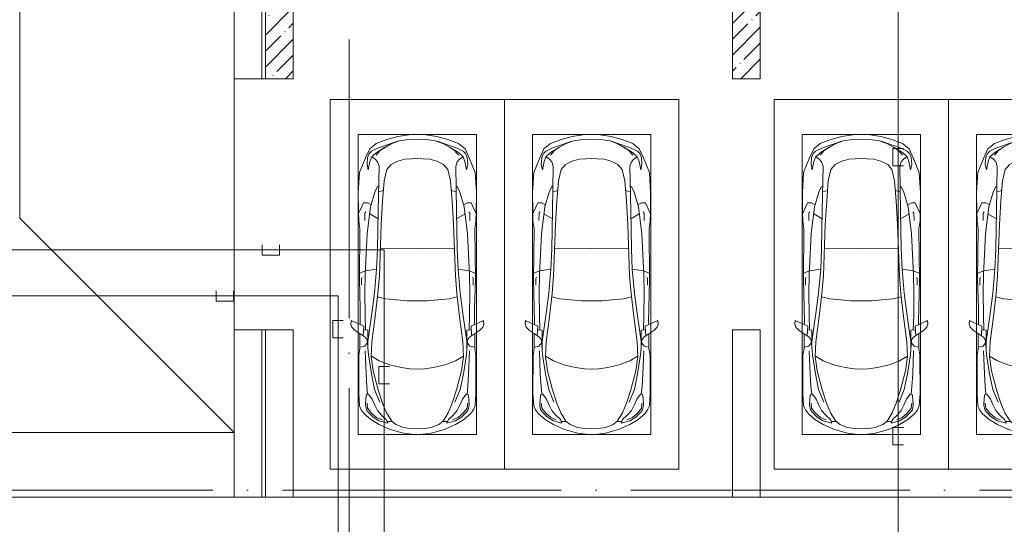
# Model space of a CAD drawing. Header units: millimetres. Extents: x -32229 to 291619, y -13689 to 125138.
# Tile 58 of 256: x 8610 to 22735, y 74961 to 82195. Entities that reach past the tile are written whole.
import ezdxf

# ---------------------------------------------------------------- set-up
doc = ezdxf.new("R2010")
doc.units = ezdxf.units.MM
doc.linetypes.add('ADSK_Линия сетки', pattern=[5000, 4000, -500, 0, -500])
doc.layers.add('A-DETL-____-OTLN', color=7, linetype='Continuous', lineweight=9, true_color=0x00a600)
for name, color, linetype, lineweight in [('A-DETL-GENF-OTLN', 7, 'Continuous', 18), ('A-FLOR-____-OTLN', 7, 'Continuous', 18), ('C-PRKG-____-OTLN', 7, 'Continuous', 18), ('S-COLS-____-MCUT', 7, 'Continuous', 40), ('S-COLS-____-OTLN', 7, 'Continuous', 18), ('S-GRID-____-OTLN', 7, 'Continuous', 9)]:
    doc.layers.add(name, color=color, linetype=linetype, lineweight=lineweight)

# ---------------------------------------------------------------- blocks, each defined once
blk = doc.blocks.new('КР_Колонна_ЖБ_Прямоугольная - 400x2400h_B40-V28--02 ЭМ')
at = {"layer": 'S-COLS-____-OTLN', "lineweight": 5, "true_color": 0xaaaaaa}
h = blk.add_hatch(dxfattribs=at)
h.set_pattern_fill('FP_25', color=253, style=0, pattern_type=2)
h.set_pattern_definition([(225, (19035.3, 82550), (228.0985, -228.0985), []), (225, (18807.2, 82550), (228.0985, -228.0985), [403.225, -80.645, 6.706, -73.939])])
h.paths.add_polyline_path([(200, 1200), (-200, 1200), (-200, -1200), (200, -1200), (200, 304)])
at = {"layer": 'S-COLS-____-MCUT', "color": 253, "lineweight": 15, "true_color": 0xaaaaaa}
for p, q in [((200, 1200), (-200, 1200)), ((-200, 1200), (-200, -1200)), ((200, -1200), (200, 1200)), ((-200, -1200), (200, -1200))]:
    blk.add_line(p, q, dxfattribs=at)
blk = doc.blocks.new('КР_Колонна_ЖБ_Прямоугольная - 400x2400h_B40-V30--02 ЭМ')
at = {"layer": 'S-COLS-____-OTLN', "lineweight": 5, "true_color": 0xaaaaaa}
h = blk.add_hatch(dxfattribs=at)
h.set_pattern_fill('FP_27', color=253, style=0, pattern_type=2)
h.set_pattern_definition([(225, (12335.3, 82550), (228.0985, -228.0985), []), (225, (12107.2, 82550), (228.0985, -228.0985), [403.225, -80.645, 6.706, -73.939])])
h.paths.add_polyline_path([(200, 1200), (-200, 1200), (-200, -1200), (200, -1200), (200, 304)])
at = {"layer": 'S-COLS-____-MCUT', "color": 253, "lineweight": 15, "true_color": 0xaaaaaa}
for p, q in [((200, 1200), (-200, 1200)), ((-200, 1200), (-200, -1200)), ((200, -1200), (200, 1200)), ((-200, -1200), (200, -1200))]:
    blk.add_line(p, q, dxfattribs=at)
blk = doc.blocks.new('АР_Машиноместо - 5300x2500_С-V37--02 ЭМ')
at = {"layer": 'A-DETL-GENF-OTLN', "color": 253, "lineweight": 13, "true_color": 0xaaaaaa}
for p, q in [((1053, -518), (862, -572)), ((1165, -503), (1053, -518)), ((1250, -500), (1165, -503)), ((1250, -500), (1335, -503)), ((1335, -503), (1447, -518)), ((1447, -518), (1638, -572)), ((702, -640), (584, -715)), ((704, -696), (616, -746)), ((862, -572), (702, -640)), ((825, -661), (704, -696)), ((805, -716), (825, -661)), ((882, -692), (809, -809)), ((888, -686), (815, -687)), ((941, -642), (882, -692)), ((1051, -599), (941, -642)), ((1149, -583), (1051, -599)), ((1250, -582), (1149, -583)), ((1250, -582), (1351, -583)), ((1351, -583), (1449, -599)), ((1449, -599), (1559, -642)), ((1559, -642), (1618, -692)), ((1612, -686), (1685, -687)), ((1618, -692), (1691, -809)), ((1638, -572), (1798, -640)), ((1695, -716), (1675, -661)), ((1675, -661), (1796, -696)), ((1796, -696), (1884, -746)), ((1798, -640), (1916, -715)), ((489, -796), (446, -853)), ((584, -715), (489, -796)), ((550, -812), (519, -852)), ((616, -746), (550, -812)), ((639, -920), (677, -844)), ((677, -844), (738, -778)), ((738, -778), (805, -716)), ((809, -809), (749, -950)), ((1691, -809), (1751, -950)), ((1762, -778), (1695, -716)), ((1823, -844), (1762, -778)), ((1861, -920), (1823, -844)), ((1884, -746), (1950, -812)), ((1916, -715), (2011, -796)), ((1950, -812), (1981, -852)), ((2011, -796), (2054, -853)), ((421, -911), (409, -1087)), ((446, -853), (421, -911)), ((519, -852), (506, -920)), ((506, -920), (510, -1019)), ((603, -1005), (639, -920)), ((749, -950), (687, -1141)), ((1751, -950), (1813, -1141)), ((1897, -1005), (1861, -920)), ((1981, -852), (1994, -920)), ((1994, -920), (1990, -1019)), ((2054, -853), (2079, -911)), ((2079, -911), (2091, -1087)), ((409, -1087), (411, -1634)), ((510, -1019), (522, -1074)), ((522, -1074), (549, -1076)), ((549, -1076), (603, -1005)), ((1951, -1076), (1897, -1005)), ((1978, -1074), (1951, -1076)), ((1990, -1019), (1978, -1074)), ((2091, -1087), (2089, -1634)), ((687, -1141), (615, -1410)), ((1813, -1141), (1885, -1410)), ((615, -1410), (589, -1616)), ((1885, -1410), (1911, -1616)), ((704, -1557), (853, -1499)), ((853, -1499), (1017, -1460)), ((1017, -1460), (1147, -1439)), ((1147, -1439), (1250, -1434)), ((1353, -1439), (1250, -1434)), ((1483, -1460), (1353, -1439)), ((1647, -1499), (1483, -1460)), ((1796, -1557), (1647, -1499)), ((411, -1634), (427, -1731)), ((547, -1643), (531, -1858)), ((589, -1616), (596, -1825)), ((590, -1624), (704, -1557)), ((1910, -1624), (1796, -1557)), ((1911, -1616), (1904, -1825)), ((1953, -1643), (1969, -1858)), ((2089, -1634), (2073, -1731)), ((427, -1731), (427, -1943)), ((495, -1765), (427, -1753)), ((534, -1817), (495, -1765)), ((597, -2231), (535, -1798)), ((541, -1994), (540, -1733)), ((596, -1825), (645, -2192)), ((1904, -1825), (1855, -2192)), ((1903, -2231), (1965, -1798)), ((1959, -1994), (1960, -1733)), ((1966, -1817), (2005, -1765)), ((2005, -1765), (2073, -1753)), ((2073, -1731), (2073, -1943)), ((501, -1894), (358, -1990)), ((480, -2053), (471, -1914)), ((531, -1858), (501, -1894)), ((1969, -1858), (1999, -1894)), ((1999, -1894), (2142, -1990)), ((2020, -2053), (2029, -1914)), ((309, -2036), (297, -2080)), ((297, -2080), (301, -2131)), ((301, -2131), (480, -2053)), ((358, -1990), (309, -2036)), ((432, -2120), (431, -2074)), ((541, -1994), (476, -1998)), ((506, -1996), (500, -2210)), ((1959, -1994), (2024, -1998)), ((1994, -1996), (2000, -2210)), ((2199, -2131), (2020, -2053)), ((2068, -2120), (2069, -2074)), ((2142, -1990), (2191, -2036)), ((2191, -2036), (2203, -2080)), ((2203, -2080), (2199, -2131)), ((428, -2308), (432, -2120)), ((500, -2210), (496, -2532)), ((637, -2526), (597, -2231)), ((645, -2192), (684, -2522)), ((1855, -2192), (1816, -2522)), ((1863, -2526), (1903, -2231)), ((2000, -2210), (2004, -2532)), ((2072, -2308), (2068, -2120)), ((418, -2723), (428, -2308)), ((2082, -2723), (2072, -2308)), ((496, -2532), (501, -2790)), ((637, -2526), (666, -2867)), ((684, -2522), (705, -2775)), ((1816, -2522), (1795, -2775)), ((1863, -2526), (1834, -2867)), ((2004, -2532), (1999, -2790)), ((448, -2639), (448, -2734)), ((2052, -2639), (2052, -2734)), ((426, -3447), (418, -2723)), ((505, -2847), (421, -2813)), ((448, -2734), (460, -2756)), ((501, -2790), (531, -3375)), ((705, -2775), (731, -3508)), ((1795, -2775), (1769, -3508)), ((1999, -2790), (1969, -3375)), ((1995, -2847), (2079, -2813)), ((2052, -2734), (2040, -2756)), ((2074, -3447), (2082, -2723)), ((666, -2867), (505, -2847)), ((666, -2865), (679, -3159)), ((1834, -2865), (1821, -3159)), ((1834, -2867), (1995, -2847)), ((679, -3159), (689, -3706)), ((1821, -3159), (1811, -3706)), ((531, -3375), (579, -3763)), ((1969, -3375), (1921, -3763)), ((409, -3560), (426, -3447)), ((731, -3508), (752, -3846)), ((1769, -3508), (1748, -3846)), ((2091, -3560), (2074, -3447)), ((406, -3688), (409, -3560)), ((408, -3667), (453, -3766)), ((495, -3566), (497, -3672)), ((497, -3672), (510, -3691)), ((687, -3589), (566, -3664)), ((1813, -3589), (1934, -3664)), ((2003, -3672), (1990, -3691)), ((2005, -3566), (2003, -3672)), ((2092, -3667), (2047, -3766)), ((2094, -3688), (2091, -3560)), ((403, -3968), (406, -3688)), ((453, -3766), (478, -3819)), ((533, -3818), (586, -3790)), ((579, -3763), (639, -3975)), ((689, -3706), (700, -4345)), ((1811, -3706), (1800, -4345)), ((1921, -3763), (1861, -3975)), ((1967, -3818), (1914, -3790)), ((2047, -3766), (2022, -3819)), ((2097, -3968), (2094, -3688)), ((478, -3819), (533, -3818)), ((752, -3846), (774, -4133)), ((1748, -3846), (1726, -4133)), ((2022, -3819), (1967, -3818)), ((420, -4254), (403, -3968)), ((639, -3975), (675, -4045)), ((675, -4045), (695, -4058)), ((1825, -4045), (1805, -4058)), ((1861, -3975), (1825, -4045)), ((2080, -4254), (2097, -3968)), ((774, -4133), (812, -4299)), ((1726, -4133), (1688, -4299)), ((507, -4463), (420, -4254)), ((544, -4295), (528, -4375)), ((528, -4375), (536, -4471)), ((569, -4413), (544, -4295)), ((700, -4345), (680, -4406)), ((812, -4299), (873, -4370)), ((873, -4370), (970, -4419)), ((1627, -4370), (1530, -4419)), ((1688, -4299), (1627, -4370)), ((1800, -4345), (1820, -4406)), ((1931, -4413), (1956, -4295)), ((1956, -4295), (1972, -4375)), ((1972, -4375), (1964, -4471)), ((1993, -4463), (2080, -4254)), ((566, -4595), (507, -4463)), ((536, -4471), (558, -4526)), ((595, -4479), (569, -4413)), ((662, -4543), (595, -4479)), ((645, -4445), (597, -4481)), ((680, -4406), (645, -4445)), ((717, -4569), (660, -4505)), ((970, -4419), (1070, -4447)), ((1070, -4447), (1167, -4453)), ((1167, -4453), (1250, -4454)), ((1333, -4453), (1250, -4454)), ((1430, -4447), (1333, -4453)), ((1530, -4419), (1430, -4447)), ((1783, -4569), (1840, -4505)), ((1820, -4406), (1855, -4445)), ((1838, -4543), (1905, -4479)), ((1855, -4445), (1903, -4481)), ((1905, -4479), (1931, -4413)), ((1934, -4595), (1993, -4463)), ((1964, -4471), (1942, -4526)), ((558, -4526), (591, -4560)), ((659, -4670), (566, -4595)), ((591, -4560), (681, -4606)), ((788, -4618), (662, -4543)), ((681, -4606), (967, -4704)), ((791, -4620), (717, -4569)), ((874, -4665), (791, -4620)), ((1819, -4606), (1533, -4704)), ((1626, -4665), (1709, -4620)), ((1709, -4620), (1783, -4569)), ((1712, -4618), (1838, -4543)), ((1909, -4560), (1819, -4606)), ((1841, -4670), (1934, -4595)), ((1942, -4526), (1909, -4560)), ((813, -4729), (659, -4670)), ((970, -4772), (813, -4729)), ((988, -4707), (874, -4665)), ((1126, -4794), (970, -4772)), ((1122, -4726), (988, -4707)), ((1250, -4732), (1122, -4726)), ((1250, -4800), (1126, -4794)), ((1250, -4732), (1378, -4726)), ((1250, -4800), (1374, -4794)), ((1374, -4794), (1530, -4772)), ((1378, -4726), (1512, -4707)), ((1512, -4707), (1626, -4665)), ((1530, -4772), (1687, -4729)), ((1687, -4729), (1841, -4670))]:
    blk.add_line(p, q, dxfattribs=at)
at = {"layer": 'A-DETL-GENF-OTLN', "color": 254, "lineweight": 13, "true_color": 0xd4d4d4}
for p, q in [((592, -805), (535, -874)), ((665, -740), (592, -805)), ((743, -708), (665, -740)), ((1757, -708), (1835, -740)), ((1835, -740), (1908, -805)), ((1908, -805), (1965, -874)), ((535, -874), (528, -949)), ((710, -963), (637, -1146)), ((1790, -963), (1863, -1146)), ((1965, -874), (1972, -949)), ((537, -1076), (525, -1189)), ((1963, -1076), (1975, -1189)), ((525, -1189), (514, -1369)), ((637, -1146), (590, -1368)), ((1863, -1146), (1910, -1368)), ((1975, -1189), (1986, -1369)), ((514, -1369), (502, -1696)), ((590, -1368), (547, -1643)), ((1910, -1368), (1953, -1643)), ((1986, -1369), (1998, -1696)), ((678, -2473), (795, -2446)), ((795, -2446), (956, -2427)), ((956, -2427), (1105, -2414)), ((1105, -2414), (1250, -2413)), ((1395, -2414), (1250, -2413)), ((1544, -2427), (1395, -2414)), ((1705, -2446), (1544, -2427)), ((1822, -2473), (1705, -2446)), ((715, -3168), (1250, -3167)), ((1785, -3168), (1250, -3167)), ((695, -3980), (765, -3997)), ((1805, -3980), (1735, -3997))]:
    blk.add_line(p, q, dxfattribs=at)
at = {"layer": 'C-PRKG-____-OTLN', "color": 253, "lineweight": 13, "true_color": 0xaaaaaa}
for p, q in [((2500, 0), (0, 0)), ((0, 0), (0, -5300)), ((2500, 0), (2500, -5300)), ((400, -500), (400, -4800)), ((400, -500), (2100, -500)), ((2100, -500), (2100, -4800)), ((400, -4800), (2100, -4800)), ((2500, -5300), (0, -5300))]:
    blk.add_line(p, q, dxfattribs=at)
blk = doc.blocks.new('АР_Машиноместо - 5300x2500_С-V38--02 ЭМ')
at = {"layer": 'A-DETL-GENF-OTLN', "color": 253, "lineweight": 13, "true_color": 0xaaaaaa}
for p, q in [((659, 4670), (566, 4595)), ((813, 4729), (659, 4670)), ((681, 4606), (967, 4704)), ((874, 4665), (791, 4620)), ((970, 4772), (813, 4729)), ((988, 4707), (874, 4665)), ((1126, 4794), (970, 4772)), ((1122, 4726), (988, 4707)), ((1250, 4732), (1122, 4726)), ((1250, 4800), (1126, 4794)), ((1250, 4800), (1374, 4794)), ((1250, 4732), (1378, 4726)), ((1374, 4794), (1530, 4772)), ((1378, 4726), (1512, 4707)), ((1512, 4707), (1626, 4665)), ((1530, 4772), (1687, 4729)), ((1819, 4606), (1533, 4704)), ((1626, 4665), (1709, 4620)), ((1687, 4729), (1841, 4670)), ((1841, 4670), (1934, 4595)), ((566, 4595), (507, 4463)), ((536, 4471), (558, 4526)), ((558, 4526), (591, 4560)), ((591, 4560), (681, 4606)), ((662, 4543), (595, 4479)), ((717, 4569), (660, 4505)), ((788, 4618), (662, 4543)), ((791, 4620), (717, 4569)), ((1709, 4620), (1783, 4569)), ((1712, 4618), (1838, 4543)), ((1783, 4569), (1840, 4505)), ((1909, 4560), (1819, 4606)), ((1838, 4543), (1905, 4479)), ((1942, 4526), (1909, 4560)), ((1934, 4595), (1993, 4463)), ((1964, 4471), (1942, 4526)), ((507, 4463), (420, 4254)), ((528, 4375), (536, 4471)), ((569, 4413), (544, 4295)), ((595, 4479), (569, 4413)), ((645, 4445), (597, 4481)), ((680, 4406), (645, 4445)), ((700, 4345), (680, 4406)), ((873, 4370), (970, 4419)), ((970, 4419), (1070, 4447)), ((1070, 4447), (1167, 4453)), ((1167, 4453), (1250, 4454)), ((1333, 4453), (1250, 4454)), ((1430, 4447), (1333, 4453)), ((1530, 4419), (1430, 4447)), ((1627, 4370), (1530, 4419)), ((1800, 4345), (1820, 4406)), ((1820, 4406), (1855, 4445)), ((1855, 4445), (1903, 4481)), ((1905, 4479), (1931, 4413)), ((1931, 4413), (1956, 4295)), ((1972, 4375), (1964, 4471)), ((1993, 4463), (2080, 4254)), ((420, 4254), (403, 3968)), ((544, 4295), (528, 4375)), ((689, 3706), (700, 4345)), ((774, 4133), (812, 4299)), ((812, 4299), (873, 4370)), ((1688, 4299), (1627, 4370)), ((1726, 4133), (1688, 4299)), ((1811, 3706), (1800, 4345)), ((1956, 4295), (1972, 4375)), ((2080, 4254), (2097, 3968)), ((752, 3846), (774, 4133)), ((1748, 3846), (1726, 4133)), ((403, 3968), (406, 3688)), ((579, 3763), (639, 3975)), ((639, 3975), (675, 4045)), ((675, 4045), (695, 4058)), ((1825, 4045), (1805, 4058)), ((1861, 3975), (1825, 4045)), ((1921, 3763), (1861, 3975)), ((2097, 3968), (2094, 3688)), ((453, 3766), (478, 3819)), ((478, 3819), (533, 3818)), ((533, 3818), (586, 3790)), ((731, 3508), (752, 3846)), ((1769, 3508), (1748, 3846)), ((1967, 3818), (1914, 3790)), ((2022, 3819), (1967, 3818)), ((2047, 3766), (2022, 3819)), ((406, 3688), (409, 3560)), ((408, 3667), (453, 3766)), ((497, 3672), (510, 3691)), ((531, 3375), (579, 3763)), ((679, 3159), (689, 3706)), ((1821, 3159), (1811, 3706)), ((1969, 3375), (1921, 3763)), ((2003, 3672), (1990, 3691)), ((2092, 3667), (2047, 3766)), ((2094, 3688), (2091, 3560)), ((409, 3560), (426, 3447)), ((495, 3566), (497, 3672)), ((687, 3589), (566, 3664)), ((1813, 3589), (1934, 3664)), ((2005, 3566), (2003, 3672)), ((2091, 3560), (2074, 3447)), ((426, 3447), (418, 2723)), ((705, 2775), (731, 3508)), ((1795, 2775), (1769, 3508)), ((2074, 3447), (2082, 2723)), ((501, 2790), (531, 3375)), ((1999, 2790), (1969, 3375)), ((666, 2865), (679, 3159)), ((1834, 2865), (1821, 3159)), ((505, 2847), (421, 2813)), ((666, 2867), (505, 2847)), ((637, 2526), (666, 2867)), ((1834, 2867), (1995, 2847)), ((1863, 2526), (1834, 2867)), ((1995, 2847), (2079, 2813)), ((418, 2723), (428, 2308)), ((448, 2734), (460, 2756)), ((448, 2639), (448, 2734)), ((496, 2532), (501, 2790)), ((684, 2522), (705, 2775)), ((1816, 2522), (1795, 2775)), ((2004, 2532), (1999, 2790)), ((2052, 2734), (2040, 2756)), ((2052, 2639), (2052, 2734)), ((2082, 2723), (2072, 2308)), ((500, 2210), (496, 2532)), ((637, 2526), (597, 2231)), ((645, 2192), (684, 2522)), ((1855, 2192), (1816, 2522)), ((1863, 2526), (1903, 2231)), ((2000, 2210), (2004, 2532)), ((428, 2308), (432, 2120)), ((2072, 2308), (2068, 2120)), ((297, 2080), (301, 2131)), ((301, 2131), (480, 2053)), ((432, 2120), (431, 2074)), ((506, 1996), (500, 2210)), ((597, 2231), (535, 1798)), ((596, 1825), (645, 2192)), ((1904, 1825), (1855, 2192)), ((1903, 2231), (1965, 1798)), ((1994, 1996), (2000, 2210)), ((2199, 2131), (2020, 2053)), ((2068, 2120), (2069, 2074)), ((2203, 2080), (2199, 2131)), ((309, 2036), (297, 2080)), ((358, 1990), (309, 2036)), ((501, 1894), (358, 1990)), ((480, 2053), (471, 1914)), ((541, 1994), (476, 1998)), ((541, 1994), (540, 1733)), ((1959, 1994), (2024, 1998)), ((1959, 1994), (1960, 1733)), ((1999, 1894), (2142, 1990)), ((2020, 2053), (2029, 1914)), ((2142, 1990), (2191, 2036)), ((2191, 2036), (2203, 2080)), ((427, 1731), (427, 1943)), ((531, 1858), (501, 1894)), ((547, 1643), (531, 1858)), ((1953, 1643), (1969, 1858)), ((1969, 1858), (1999, 1894)), ((2073, 1731), (2073, 1943)), ((411, 1634), (427, 1731)), ((495, 1765), (427, 1753)), ((534, 1817), (495, 1765)), ((589, 1616), (596, 1825)), ((1911, 1616), (1904, 1825)), ((1966, 1817), (2005, 1765)), ((2005, 1765), (2073, 1753)), ((2089, 1634), (2073, 1731)), ((409, 1087), (411, 1634)), ((615, 1410), (589, 1616)), ((590, 1624), (704, 1557)), ((704, 1557), (853, 1499)), ((1796, 1557), (1647, 1499)), ((1910, 1624), (1796, 1557)), ((1885, 1410), (1911, 1616)), ((2091, 1087), (2089, 1634)), ((853, 1499), (1017, 1460)), ((1017, 1460), (1147, 1439)), ((1147, 1439), (1250, 1434)), ((1353, 1439), (1250, 1434)), ((1483, 1460), (1353, 1439)), ((1647, 1499), (1483, 1460)), ((687, 1141), (615, 1410)), ((1813, 1141), (1885, 1410)), ((749, 950), (687, 1141)), ((1751, 950), (1813, 1141)), ((421, 911), (409, 1087)), ((506, 920), (510, 1019)), ((510, 1019), (522, 1074)), ((522, 1074), (549, 1076)), ((549, 1076), (603, 1005)), ((603, 1005), (639, 920)), ((1897, 1005), (1861, 920)), ((1951, 1076), (1897, 1005)), ((1978, 1074), (1951, 1076)), ((1990, 1019), (1978, 1074)), ((1994, 920), (1990, 1019)), ((2079, 911), (2091, 1087)), ((446, 853), (421, 911)), ((489, 796), (446, 853)), ((519, 852), (506, 920)), ((550, 812), (519, 852)), ((639, 920), (677, 844)), ((809, 809), (749, 950)), ((1691, 809), (1751, 950)), ((1861, 920), (1823, 844)), ((1950, 812), (1981, 852)), ((1981, 852), (1994, 920)), ((2011, 796), (2054, 853)), ((2054, 853), (2079, 911)), ((584, 715), (489, 796)), ((616, 746), (550, 812)), ((702, 640), (584, 715)), ((704, 696), (616, 746)), ((677, 844), (738, 778)), ((738, 778), (805, 716)), ((805, 716), (825, 661)), ((882, 692), (809, 809)), ((1618, 692), (1691, 809)), ((1695, 716), (1675, 661)), ((1762, 778), (1695, 716)), ((1823, 844), (1762, 778)), ((1796, 696), (1884, 746)), ((1798, 640), (1916, 715)), ((1884, 746), (1950, 812)), ((1916, 715), (2011, 796)), ((862, 572), (702, 640)), ((825, 661), (704, 696)), ((888, 686), (815, 687)), ((1053, 518), (862, 572)), ((941, 642), (882, 692)), ((1051, 599), (941, 642)), ((1149, 583), (1051, 599)), ((1250, 582), (1149, 583)), ((1250, 582), (1351, 583)), ((1351, 583), (1449, 599)), ((1447, 518), (1638, 572)), ((1449, 599), (1559, 642)), ((1559, 642), (1618, 692)), ((1612, 686), (1685, 687)), ((1638, 572), (1798, 640)), ((1675, 661), (1796, 696)), ((1165, 503), (1053, 518)), ((1250, 500), (1165, 503)), ((1250, 500), (1335, 503)), ((1335, 503), (1447, 518))]:
    blk.add_line(p, q, dxfattribs=at)
at = {"layer": 'A-DETL-GENF-OTLN', "color": 254, "lineweight": 13, "true_color": 0xd4d4d4}
for p, q in [((695, 3980), (765, 3997)), ((1805, 3980), (1735, 3997)), ((715, 3168), (1250, 3167)), ((1785, 3168), (1250, 3167)), ((678, 2473), (795, 2446)), ((795, 2446), (956, 2427)), ((956, 2427), (1105, 2414)), ((1105, 2414), (1250, 2413)), ((1395, 2414), (1250, 2413)), ((1544, 2427), (1395, 2414)), ((1705, 2446), (1544, 2427)), ((1822, 2473), (1705, 2446)), ((514, 1369), (502, 1696)), ((1986, 1369), (1998, 1696)), ((590, 1368), (547, 1643)), ((1910, 1368), (1953, 1643)), ((525, 1189), (514, 1369)), ((637, 1146), (590, 1368)), ((1863, 1146), (1910, 1368)), ((1975, 1189), (1986, 1369)), ((537, 1076), (525, 1189)), ((710, 963), (637, 1146)), ((1790, 963), (1863, 1146)), ((1963, 1076), (1975, 1189)), ((535, 874), (528, 949)), ((592, 805), (535, 874)), ((1908, 805), (1965, 874)), ((1965, 874), (1972, 949)), ((665, 740), (592, 805)), ((743, 708), (665, 740)), ((1757, 708), (1835, 740)), ((1835, 740), (1908, 805))]:
    blk.add_line(p, q, dxfattribs=at)
at = {"layer": 'C-PRKG-____-OTLN', "color": 253, "lineweight": 13, "true_color": 0xaaaaaa}
for p, q in [((2500, 5300), (0, 5300)), ((0, 0), (0, 5300)), ((2500, 0), (2500, 5300)), ((400, 4800), (2100, 4800)), ((400, 500), (400, 4800)), ((2100, 500), (2100, 4800)), ((400, 500), (2100, 500)), ((2500, 0), (0, 0))]:
    blk.add_line(p, q, dxfattribs=at)
blk = doc.blocks.new('Наметкина 10_РД_АР_П_отсоединено_rvt-1--02 ЭМ')
at = {"layer": 'A-FLOR-____-OTLN', "color": 253, "lineweight": 13, "true_color": 0xaaaaaa}
for p, q in [((8610, 91365), (8610, 79350)), ((11685, 81350), (11685, 77750)), ((11685, 81350), (11685, 77750)), ((12135, 81350), (12085, 81350)), ((11685, 76275), (8610, 79350)), ((12085, 77750), (12135, 77750)), ((11685, 76275), (5310, 76275)), ((11685, 76275), (5310, 76275)), ((5310, 75350), (11685, 75350)), ((5310, 75350), (11685, 75350)), ((12085, 75350), (12135, 75350)), ((12535, 75350), (18835, 75350)), ((12535, 75350), (18835, 75350)), ((19235, 75350), (24660, 75350)), ((19235, 75350), (24660, 75350))]:
    blk.add_line(p, q, dxfattribs=at)
at = {"layer": 'S-COLS-____-MCUT', "color": 253, "lineweight": 15, "true_color": 0xaaaaaa}
for p, q in [((11685, 83750), (11685, 81350)), ((12085, 81350), (12085, 83750)), ((11685, 81350), (12085, 81350)), ((11685, 77750), (11685, 75350)), ((12085, 77750), (11685, 77750)), ((12085, 75350), (12085, 77750)), ((12135, 77750), (12135, 75350)), ((12535, 77750), (12135, 77750)), ((12535, 75350), (12535, 77750)), ((18835, 77750), (18835, 75350)), ((19235, 77750), (18835, 77750)), ((19235, 75350), (19235, 77750)), ((11685, 75350), (12085, 75350)), ((12135, 75350), (12535, 75350)), ((18835, 75350), (19235, 75350))]:
    blk.add_line(p, q, dxfattribs=at)
at = {"layer": 'C-PRKG-____-OTLN', "color": 253, "lineweight": 13, "true_color": 0xaaaaaa}
for p in [(13065, 75750), (19435, 75750)]:
    blk.add_blockref('АР_Машиноместо - 5300x2500_С-V38--02 ЭМ', p, dxfattribs=at)
at = {"layer": 'C-PRKG-____-OTLN', "color": 253, "lineweight": 13, "true_color": 0xaaaaaa, "rotation": 180}
for p in [(18065, 75750), (24435, 75750)]:
    blk.add_blockref('АР_Машиноместо - 5300x2500_С-V37--02 ЭМ', p, dxfattribs=at)
at = {"layer": 'S-COLS-____-OTLN', "color": 253, "lineweight": 13, "true_color": 0xaaaaaa, "rotation": 180}
for name, p in [('КР_Колонна_ЖБ_Прямоугольная - 400x2400h_B40-V30--02 ЭМ', (12335, 82550)), ('КР_Колонна_ЖБ_Прямоугольная - 400x2400h_B40-V28--02 ЭМ', (19035, 82550))]:
    blk.add_blockref(name, p, dxfattribs=at)

msp = doc.modelspace()

# ---------------------------------------------------------------- linework, layer by layer
at = {"layer": 'A-DETL-____-OTLN', "color": 1, "true_color": 0xff0000}
for p, q in [((21212.6, 90397.8), (21212.6, 74848.7)), ((21287.6, 80351), (21137.6, 80351)), ((21137.6, 80351), (21137.6, 80101)), ((21137.6, 80101), (21287.6, 80101)), ((21287.6, 76351), (21137.6, 76351)), ((21137.6, 76351), (21137.6, 76101)), ((21137.6, 76101), (21287.6, 76101))]:
    msp.add_line(p, q, dxfattribs=at)
at = {"layer": 'A-DETL-____-OTLN', "color": 36, "true_color": 0x804000}
for p, q in [((12088.1, 78969.6), (12088.1, 78819.6)), ((12338.1, 78819.6), (12338.1, 78969.6)), ((2503.1, 78894.6), (13838.1, 78894.6)), ((12088.1, 78819.6), (12338.1, 78819.6)), ((13838.1, 78894.6), (13838.1, 66576.8)), ((11428.1, 78309.6), (11428.1, 78159.6)), ((11678.1, 78159.6), (11678.1, 78309.6)), ((1843.1, 78234.6), (13178.1, 78234.6)), ((11428.1, 78159.6), (11678.1, 78159.6)), ((13178.1, 78234.6), (13178.1, 65916.8)), ((13253.1, 77884.1), (13103.1, 77884.1)), ((13103.1, 77884.1), (13103.1, 77634.1)), ((13103.1, 77634.1), (13253.1, 77634.1)), ((13913.1, 77224.1), (13763.1, 77224.1)), ((13763.1, 77224.1), (13763.1, 76974.1)), ((13763.1, 76974.1), (13913.1, 76974.1))]:
    msp.add_line(p, q, dxfattribs=at)
at = {"layer": 'S-GRID-____-OTLN', "color": 253, "linetype": 'ADSK_Линия сетки', "true_color": 0xaaaaaa}
for p, q in [((13335.3, -12088.9), (13335.3, 125138.4)), ((131381.2, 75450), (-30593.4, 75450))]:
    msp.add_line(p, q, dxfattribs=at)

# ---------------------------------------------------------------- block references
at = {"lineweight": 5}
msp.add_blockref('Наметкина 10_РД_АР_П_отсоединено_rvt-1--02 ЭМ', (0, 0), dxfattribs=at)

doc.saveas('drawing.dxf')
